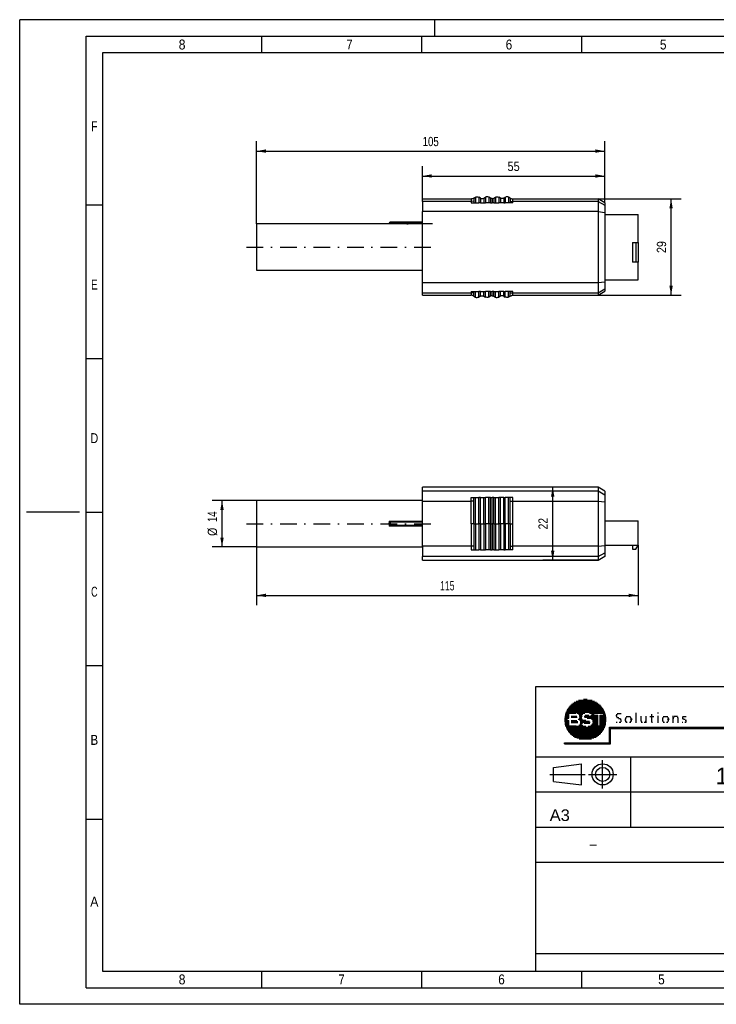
# Paper-space layout 'Blatt-1' of a CAD drawing. Header units: millimetres. Extents: x 0 to 420, y 0 to 297.
# Tile 1 of 2: x 0 to 210, y 0 to 297. Entities that reach past the tile are written whole.
import ezdxf
from ezdxf.enums import TextEntityAlignment as Align

# ---------------------------------------------------------------- set-up
doc = ezdxf.new("R2010")
doc.units = ezdxf.units.MM
doc.linetypes.add('DIVIDE', pattern=[10, 5, -2.5, 0, -2.5])
doc.layers.add('LAYER0', color=7, linetype='Continuous')
doc.styles.add('VERO0-osifont', font='osifont-2014-11-14.ttf')
doc.styles.add('VERO1-TXT', font='txt')
doc.dimstyles.new('Vero Software', dxfattribs={"dimtxt": 2.8, "dimasz": 2.835641, "dimexe": 1.25, "dimexo": 3, "dimgap": 1.5, "dimtad": 1, "dimdsep": 46, "dimtxsty": 'VERO0-osifont', "dimblk1": 'ArrowheadClosed', "dimblk2": 'ArrowheadClosed', "dimsah": 1, "dimcen": 0, "dimclrt": 7, "dimaunit": 1, "dimadec": 3, "dimazin": 2, "dimtfac": 0.8, "dimtdec": 3, "dimtmove": 0, "dimatfit": 3, "dimfxl": 1, "dimtolj": 1, "dimarcsym": 0})

# ---------------------------------------------------------------- blocks, each defined once
blk = doc.blocks.new('ArrowheadClosed')
at = {"color": 0}
blk.add_solid([(0, 0), (-1, 0.18), (-1, -0.18)], dxfattribs=at)
blk = doc.blocks.new('*D18')
at = {"layer": 'LAYER0', "color": 56, "linetype": 'Continuous'}
for p, q in [((174.39, 155.98), (157.68, 155.98)), ((160.68, 133.97), (160.68, 155.98)), ((174.4, 133.97), (157.68, 133.97))]:
    blk.add_line(p, q, dxfattribs=at)
at = {"layer": 'LAYER0', "color": 56, "linetype": 'Continuous', "xscale": 2.83564090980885, "yscale": 2.83564090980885, "zscale": 2.83564090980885, "rotation": 90}
blk.add_blockref('ArrowheadClosed', (160.68, 155.98), dxfattribs=at)
at = {"layer": 'LAYER0', "color": 56, "linetype": 'Continuous', "extrusion": (0, 0, -1), "xscale": 2.83564090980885, "yscale": 2.83564090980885, "zscale": 2.83564090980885, "rotation": 270}
blk.add_blockref('ArrowheadClosed', (-160.68, 133.97), dxfattribs=at)
at = {"layer": 'LAYER0', "color": 7, "linetype": 'Continuous', "style": 'VERO0-osifont', "width": 0.980352}
blk.add_text('22', height=2.8, rotation=90, dxfattribs=at).set_placement((159.18, 143.24), (159.18, 146.71), align=Align.FIT)
blk = doc.blocks.new('*D19')
at = {"layer": 'LAYER0', "color": 56, "linetype": 'Continuous'}
for p, q in [((71.4, 137.97), (71.4, 120.35)), ((186.4, 138.52), (186.4, 120.35)), ((71.4, 123.35), (186.4, 123.35))]:
    blk.add_line(p, q, dxfattribs=at)
at = {"layer": 'LAYER0', "color": 56, "linetype": 'Continuous', "extrusion": (0, 0, -1), "xscale": 2.83564090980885, "yscale": 2.83564090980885, "zscale": 2.83564090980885}
blk.add_blockref('ArrowheadClosed', (-71.4, 123.35), dxfattribs=at)
at = {"layer": 'LAYER0', "color": 56, "linetype": 'Continuous', "xscale": 2.83564090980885, "yscale": 2.83564090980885, "zscale": 2.83564090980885}
blk.add_blockref('ArrowheadClosed', (186.4, 123.35), dxfattribs=at)
at = {"layer": 'LAYER0', "color": 7, "linetype": 'Continuous', "style": 'VERO0-osifont', "width": 0.979099}
blk.add_text('115', height=2.8, dxfattribs=at).set_placement((126.71, 124.85), (131.09, 124.85), align=Align.FIT)
blk = doc.blocks.new('*D20')
at = {"layer": 'LAYER0', "color": 56, "linetype": 'Continuous'}
for p, q in [((71.4, 235.41), (71.4, 260.36)), ((176.4, 241.76), (176.4, 260.36)), ((71.4, 257.36), (176.4, 257.36))]:
    blk.add_line(p, q, dxfattribs=at)
at = {"layer": 'LAYER0', "color": 56, "linetype": 'Continuous', "extrusion": (0, 0, -1), "xscale": 2.83564090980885, "yscale": 2.83564090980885, "zscale": 2.83564090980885}
blk.add_blockref('ArrowheadClosed', (-71.4, 257.36), dxfattribs=at)
at = {"layer": 'LAYER0', "color": 56, "linetype": 'Continuous', "xscale": 2.83564090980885, "yscale": 2.83564090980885, "zscale": 2.83564090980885}
blk.add_blockref('ArrowheadClosed', (176.4, 257.36), dxfattribs=at)
at = {"layer": 'LAYER0', "color": 7, "linetype": 'Continuous', "style": 'VERO0-osifont', "width": 0.977987}
blk.add_text('105', height=2.8, dxfattribs=at).set_placement((121.47, 258.86), (126.33, 258.86), align=Align.FIT)
blk = doc.blocks.new('*D21')
at = {"layer": 'LAYER0', "color": 56, "linetype": 'Continuous'}
for p, q in [((121.4, 242.91), (121.4, 252.85)), ((176.4, 241.76), (176.4, 252.85)), ((121.4, 249.85), (176.4, 249.85))]:
    blk.add_line(p, q, dxfattribs=at)
at = {"layer": 'LAYER0', "color": 56, "linetype": 'Continuous', "extrusion": (0, 0, -1), "xscale": 2.83564090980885, "yscale": 2.83564090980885, "zscale": 2.83564090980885}
blk.add_blockref('ArrowheadClosed', (-121.4, 249.85), dxfattribs=at)
at = {"layer": 'LAYER0', "color": 56, "linetype": 'Continuous', "xscale": 2.83564090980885, "yscale": 2.83564090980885, "zscale": 2.83564090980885}
blk.add_blockref('ArrowheadClosed', (176.4, 249.85), dxfattribs=at)
at = {"layer": 'LAYER0', "color": 7, "linetype": 'Continuous', "style": 'VERO0-osifont', "width": 0.976716}
blk.add_text('55', height=2.8, dxfattribs=at).set_placement((147.06, 251.35), (150.74, 251.35), align=Align.FIT)
blk = doc.blocks.new('*D22')
at = {"layer": 'LAYER0', "color": 56, "linetype": 'Continuous'}
for p, q in [((71.4, 151.97), (57.99, 151.97)), ((60.99, 137.97), (60.99, 151.97)), ((71.4, 137.97), (57.99, 137.97))]:
    blk.add_line(p, q, dxfattribs=at)
at = {"layer": 'LAYER0', "color": 56, "linetype": 'Continuous', "xscale": 2.83564090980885, "yscale": 2.83564090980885, "zscale": 2.83564090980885, "rotation": 90}
blk.add_blockref('ArrowheadClosed', (60.99, 151.97), dxfattribs=at)
at = {"layer": 'LAYER0', "color": 56, "linetype": 'Continuous', "extrusion": (0, 0, -1), "xscale": 2.83564090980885, "yscale": 2.83564090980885, "zscale": 2.83564090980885, "rotation": 270}
blk.add_blockref('ArrowheadClosed', (-60.99, 137.97), dxfattribs=at)
at = {"layer": 'LAYER0', "color": 7, "linetype": 'Continuous', "style": 'VERO0-osifont'}
for s, width, p, p2 in [('14', 0.978046, (59.49, 145.48), (59.49, 148.66)), ('%%c', 0.78786, (59.49, 141.29), (59.49, 143.77))]:
    blk.add_text(s, height=2.8, rotation=90, dxfattribs=dict(at, width=width)).set_placement(p, p2, align=Align.FIT)
blk = doc.blocks.new('*D23')
at = {"layer": 'LAYER0', "color": 56, "linetype": 'Continuous'}
for p, q in [((174.4, 242.92), (199.37, 242.92)), ((196.37, 213.91), (196.37, 242.92)), ((174.4, 213.91), (199.37, 213.91))]:
    blk.add_line(p, q, dxfattribs=at)
at = {"layer": 'LAYER0', "color": 56, "linetype": 'Continuous', "xscale": 2.83564090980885, "yscale": 2.83564090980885, "zscale": 2.83564090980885, "rotation": 89.99999236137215}
blk.add_blockref('ArrowheadClosed', (196.37, 242.92), dxfattribs=at)
at = {"layer": 'LAYER0', "color": 56, "linetype": 'Continuous', "extrusion": (0, 0, -1), "xscale": 2.83564090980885, "yscale": 2.83564090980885, "zscale": 2.83564090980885, "rotation": 270.0000076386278}
blk.add_blockref('ArrowheadClosed', (-196.37, 213.91), dxfattribs=at)
at = {"layer": 'LAYER0', "color": 7, "linetype": 'Continuous', "style": 'VERO0-osifont', "width": 0.980556}
blk.add_text('29', height=2.8, rotation=90, dxfattribs=at).set_placement((194.87, 226.61), (194.87, 230.22), align=Align.FIT)
blk = doc.blocks.new('Entity set 0')
at = {"layer": 'LAYER0', "color": 252, "linetype": 'Continuous'}
for p, q in [((0, 0), (0, 297)), ((420, 297), (0, 297)), ((125, 297), (125, 292)), ((20, 292), (415, 292)), ((20, 5), (20, 292)), ((72.92, 292), (72.92, 287)), ((121.14, 292), (121.14, 287)), ((169.36, 292), (169.36, 287)), ((20, 241.13), (25, 241.13)), ((20, 194.82), (25, 194.82)), ((18, 148.5), (2, 148.5)), ((20, 148.5), (25, 148.5)), ((20, 102.18), (25, 102.18)), ((20, 55.87), (25, 55.87)), ((72.92, 10), (72.92, 5)), ((121.14, 10), (121.14, 5)), ((169.36, 10), (169.36, 5)), ((20, 5), (415, 5)), ((420, 0), (0, 0))]:
    blk.add_line(p, q, dxfattribs=at)
at = {"layer": 'LAYER0', "color": 4, "linetype": 'Continuous'}
for p, q in [((25, 287), (25, 10)), ((410, 287), (25, 287)), ((25, 10), (410, 10))]:
    blk.add_line(p, q, dxfattribs=at)
at = {"layer": 'LAYER0', "color": 7, "linetype": 'Continuous', "style": 'VERO0-osifont'}
for s, width, p, p2 in [('6', 0.975837, (146.51, 288.01), (148.48, 288.01)), ('8', 0.977037, (47.93, 288.01), (49.98, 288.01)), ('7', 0.977877, (98.47, 288.01), (100.37, 288.01)), ('5', 0.976716, (193.01, 288.01), (194.98, 288.01)), ('F', 0.980822, (21.52, 263.34), (23.48, 263.34)), ('E', 0.980822, (21.52, 215.59), (23.48, 215.59)), ('D', 0.979347, (21.33, 169.28), (23.67, 169.28)), ('C', 0.979347, (21.52, 122.96), (23.48, 122.96)), ('B', 0.977133, (21.34, 78.25), (23.66, 78.25)), ('A', 0.980459, (21.27, 29.48), (23.73, 29.48)), ('8', 0.977037, (47.93, 6.01), (49.98, 6.01)), ('7', 0.977877, (96.08, 6.01), (97.98, 6.01)), ('6', 0.975837, (144.26, 6.01), (146.23, 6.01)), ('5', 0.976716, (192.48, 6.01), (194.45, 6.01))]:
    blk.add_text(s, height=3, dxfattribs=dict(at, width=width)).set_placement(p, p2, align=Align.FIT)
blk = doc.blocks.new('Entity set 1')
at = {"layer": 'LAYER0', "color": 136, "linetype": 'Continuous'}
for p, q in [((155.6, 95.86), (410, 95.86)), ((155.6, 10), (155.6, 95.86)), ((155.6, 95.86), (410, 95.86)), ((232.98, 15.3), (232.98, 95.86)), ((243.58, 85.26), (243.58, 95.86)), ((249.94, 85.26), (249.94, 95.86)), ((271.14, 85.26), (271.14, 95.86)), ((319.9, 85.26), (319.9, 95.86)), ((347.46, 85.26), (347.46, 95.86)), ((232.98, 90.56), (410, 90.56)), ((383.5, 85.26), (383.5, 90.56)), ((232.98, 85.26), (410, 85.26)), ((322.02, 53.46), (322.02, 85.26)), ((155.6, 74.66), (322.02, 74.66)), ((184.22, 53.46), (184.22, 74.66)), ((160.9, 71.48), (169.38, 72.54)), ((160.9, 67.24), (160.9, 71.48)), ((169.38, 66.18), (169.38, 72.54)), ((175.74, 65.12), (175.74, 73.6)), ((159.84, 69.36), (170.44, 69.36)), ((171.5, 69.36), (179.98, 69.36)), ((232.98, 69.36), (322.02, 69.36)), ((160.9, 67.24), (169.38, 66.18)), ((155.6, 64.06), (410, 64.06)), ((232.98, 58.76), (322.02, 58.76)), ((155.6, 53.46), (410, 53.46)), ((155.6, 42.86), (232.98, 42.86)), ((232.98, 33.85), (410, 33.85)), ((345.34, 15.3), (345.34, 33.85)), ((367.6, 15.3), (367.6, 33.85)), ((389.86, 15.3), (389.86, 33.85)), ((232.98, 24.58), (345.34, 24.58)), ((155.6, 15.3), (410, 15.3))]:
    blk.add_line(p, q, dxfattribs=at)
at = {"layer": 'LAYER0', "color": 4, "linetype": 'Continuous'}
for p, q in [((165.3, 89.33), (175.75, 89.33)), ((165.54, 89.63), (175.52, 89.63)), ((165.78, 89.93), (175.28, 89.93)), ((166.02, 90.23), (175.05, 90.23)), ((166.37, 90.53), (174.68, 90.53)), ((166.78, 90.83), (174.28, 90.83)), ((167.18, 91.13), (173.89, 91.13)), ((167.74, 91.43), (173.3, 91.43)), ((168.5, 91.73), (172.57, 91.73)), ((169.97, 92.03), (171.11, 92.03)), ((164.25, 86.33), (165.52, 86.33)), ((164.3, 86.63), (165.52, 86.63)), ((164.34, 86.93), (165.52, 86.93)), ((164.39, 87.23), (165.52, 87.23)), ((164.43, 87.53), (165.52, 87.53)), ((164.55, 87.83), (165.52, 87.83)), ((164.68, 88.13), (176.38, 88.13)), ((164.81, 88.43), (176.25, 88.43)), ((164.94, 88.73), (176.12, 88.73)), ((165.05, 86.32), (165.52, 86.32)), ((165.05, 86.01), (165.05, 86.32)), ((165.07, 89.03), (175.98, 89.03)), ((165.52, 86.32), (165.52, 87.87)), ((165.52, 87.87), (167.63, 87.87)), ((166.25, 86.92), (168, 86.92)), ((166.25, 86.62), (168.01, 86.62)), ((167.92, 87.83), (170.34, 87.83)), ((168.49, 87.53), (169.8, 87.53)), ((168.61, 86.33), (169.49, 86.33)), ((168.69, 87.23), (169.54, 87.23)), ((168.74, 86.63), (169.43, 86.63)), ((168.75, 86.93), (169.44, 86.93)), ((168.76, 86.83), (168.76, 86.75)), ((168.76, 86.75), (169.42, 86.75)), ((168.76, 86.74), (169.42, 86.74)), ((169.42, 86.78), (169.42, 86.75)), ((170.21, 86.93), (172.03, 86.93)), ((170.28, 86.63), (174.25, 86.63)), ((170.48, 87.23), (171.57, 87.23)), ((171.09, 86.33), (174.25, 86.33)), ((171.81, 87.83), (173.1, 87.83)), ((172.09, 86.88), (172.48, 87.22)), ((172.15, 86.93), (174.25, 86.93)), ((172.41, 87.53), (173.1, 87.53)), ((172.48, 87.22), (173.1, 87.22)), ((172.49, 87.23), (172.63, 87.35)), ((172.49, 87.23), (173.1, 87.23)), ((172.49, 87.23), (173.1, 87.23)), ((173.1, 87.87), (176.14, 87.87)), ((173.1, 87.23), (173.1, 87.87)), ((173.1, 87.19), (173.1, 87.22)), ((173.1, 87.19), (174.25, 87.19)), ((174.25, 83.99), (174.25, 87.19)), ((174.98, 87.19), (176.14, 87.19)), ((174.98, 83.99), (174.98, 87.19)), ((174.98, 86.93), (176.71, 86.93)), ((174.98, 86.63), (176.75, 86.63)), ((174.98, 86.33), (176.79, 86.33)), ((176.14, 87.19), (176.14, 87.87)), ((176.14, 87.83), (176.5, 87.83)), ((176.14, 87.53), (176.63, 87.53)), ((176.14, 87.23), (176.67, 87.23)), ((164.21, 86.03), (165.05, 86.03)), ((164.21, 86.01), (165.05, 86.01)), ((164.21, 86), (165.05, 86)), ((164.24, 85.73), (165.05, 85.73)), ((164.28, 85.43), (165.52, 85.43)), ((164.31, 85.13), (165.52, 85.13)), ((164.35, 84.83), (165.52, 84.83)), ((164.38, 84.53), (165.52, 84.53)), ((164.47, 84.23), (165.52, 84.23)), ((164.59, 83.93), (170.64, 83.93)), ((164.71, 83.63), (176.35, 83.63)), ((164.83, 83.33), (176.21, 83.33)), ((165.05, 85.64), (165.05, 86)), ((165.05, 85.64), (165.52, 85.64)), ((165.52, 83.99), (165.52, 85.64)), ((165.52, 83.99), (167.77, 83.99)), ((166.25, 85.57), (167.99, 85.57)), ((166.25, 85.27), (168.24, 85.27)), ((166.25, 84.97), (168.22, 84.97)), ((168.34, 86.03), (169.67, 86.03)), ((168.56, 84.23), (169.79, 84.23)), ((168.77, 85.73), (170.65, 85.73)), ((168.83, 84.53), (169.4, 84.53)), ((168.94, 85.43), (171.78, 85.43)), ((168.95, 84.83), (169.54, 84.83)), ((168.98, 85.13), (171.96, 85.13)), ((169.3, 84.62), (169.86, 85.11)), ((170.2, 84.83), (171.83, 84.83)), ((171.37, 83.93), (176.48, 83.93)), ((172.17, 84.23), (174.25, 84.23)), ((172.36, 86.03), (174.25, 86.03)), ((172.5, 84.53), (174.25, 84.53)), ((172.64, 85.73), (174.25, 85.73)), ((172.67, 84.83), (174.25, 84.83)), ((172.72, 85.43), (174.25, 85.43)), ((172.73, 85.13), (174.25, 85.13)), ((174.25, 83.99), (174.98, 83.99)), ((174.98, 86.03), (176.83, 86.03)), ((174.98, 85.73), (176.83, 85.73)), ((174.98, 85.43), (176.79, 85.43)), ((174.98, 85.13), (176.74, 85.13)), ((174.98, 84.83), (176.7, 84.83)), ((174.98, 84.53), (176.66, 84.53)), ((174.98, 84.23), (176.61, 84.23)), ((177.77, 83.55), (219.52, 83.55)), ((177.77, 78.84), (177.77, 83.55)), ((177.77, 83.32), (221.53, 83.32)), ((178.09, 83.23), (219.52, 83.23)), ((178.09, 78.52), (178.09, 83.23)), ((219.52, 84.61), (221.64, 83.39)), ((219.52, 83.55), (219.52, 84.61)), ((219.52, 84.52), (219.68, 84.52)), ((219.52, 84.22), (220.2, 84.22)), ((219.52, 83.92), (220.72, 83.92)), ((219.52, 83.62), (221.23, 83.62)), ((219.52, 82.16), (221.64, 83.39)), ((219.52, 82.16), (219.52, 83.23)), ((164.96, 83.03), (176.08, 83.03)), ((165.14, 82.73), (175.94, 82.73)), ((165.37, 82.43), (175.7, 82.43)), ((165.59, 82.13), (175.46, 82.13)), ((165.82, 81.83), (175.22, 81.83)), ((166.09, 81.53), (174.98, 81.53)), ((166.48, 81.23), (174.59, 81.23)), ((166.87, 80.93), (174.18, 80.93)), ((167.26, 80.63), (173.77, 80.63)), ((167.94, 80.33), (173.13, 80.33)), ((177.77, 83.02), (178.09, 83.02)), ((177.77, 82.72), (178.09, 82.72)), ((177.77, 82.42), (178.09, 82.42)), ((177.77, 82.12), (178.09, 82.12)), ((177.77, 81.82), (178.09, 81.82)), ((177.77, 81.52), (178.09, 81.52)), ((177.77, 81.22), (178.09, 81.22)), ((177.77, 80.92), (178.09, 80.92)), ((177.77, 80.62), (178.09, 80.62)), ((177.77, 80.32), (178.09, 80.32)), ((219.52, 83.02), (221.01, 83.02)), ((219.52, 82.72), (220.49, 82.72)), ((219.52, 82.42), (219.97, 82.42)), ((164.2, 78.84), (177.77, 78.84)), ((164.2, 78.52), (164.2, 78.84)), ((164.2, 78.82), (178.09, 78.82)), ((164.2, 78.52), (178.09, 78.52)), ((168.65, 80.03), (172.37, 80.03)), ((177.77, 80.02), (178.09, 80.02)), ((177.77, 79.72), (178.09, 79.72)), ((177.77, 79.42), (178.09, 79.42)), ((177.77, 79.12), (178.09, 79.12))]:
    blk.add_line(p, q, dxfattribs=at)
at = {"layer": 'LAYER0', "color": 9, "linetype": 'Continuous'}
for p, q in [((179.76, 87.16), (180.06, 87.16)), ((179.81, 86.86), (180.16, 86.86)), ((179.84, 87.46), (180.18, 87.46)), ((180.05, 86.56), (180.58, 86.56)), ((180.15, 87.76), (181.3, 87.76)), ((180.52, 86.26), (181.09, 86.26)), ((182.49, 86.26), (182.79, 86.26)), ((182.59, 86.56), (182.92, 86.56)), ((182.82, 86.86), (184.14, 86.86)), ((184.04, 86.56), (184.37, 86.56)), ((184.17, 86.26), (184.48, 86.26)), ((185.63, 87.81), (185.9, 87.81)), ((185.63, 87.51), (185.9, 87.51)), ((185.63, 87.21), (185.9, 87.21)), ((185.63, 86.91), (185.9, 86.91)), ((185.63, 86.61), (185.9, 86.61)), ((185.63, 86.31), (185.9, 86.31)), ((187.2, 86.86), (187.47, 86.86)), ((187.2, 86.56), (187.47, 86.56)), ((187.2, 86.26), (187.47, 86.26)), ((188.65, 86.86), (188.92, 86.86)), ((188.65, 86.56), (188.92, 86.56)), ((188.65, 86.26), (188.92, 86.26)), ((189.96, 86.86), (191.17, 86.86)), ((190.39, 87.46), (190.66, 87.46)), ((190.39, 87.16), (190.66, 87.16)), ((190.39, 86.56), (190.66, 86.56)), ((190.39, 86.26), (190.66, 86.26)), ((192.26, 87.92), (192.53, 87.92)), ((192.26, 86.91), (192.53, 86.91)), ((192.26, 86.61), (192.53, 86.61)), ((192.26, 86.31), (192.53, 86.31)), ((193.7, 86.26), (194, 86.26)), ((193.8, 86.56), (194.13, 86.56)), ((194.03, 86.86), (195.35, 86.86)), ((195.25, 86.56), (195.58, 86.56)), ((195.38, 86.26), (195.68, 86.26)), ((196.84, 86.91), (197.09, 86.91)), ((196.84, 86.61), (197.28, 86.61)), ((196.84, 86.31), (197.15, 86.31)), ((197.29, 86.91), (198.32, 86.91)), ((198.2, 86.61), (198.51, 86.61)), ((198.29, 86.31), (198.56, 86.31)), ((199.7, 86.56), (199.97, 86.56)), ((199.75, 86.26), (200.12, 86.26)), ((199.82, 86.86), (200.94, 86.86)), ((179.78, 85.06), (180.12, 85.06)), ((180.73, 85.06), (181.23, 85.06)), ((180.97, 85.96), (181.35, 85.96)), ((181.09, 85.36), (181.4, 85.36)), ((181.14, 85.66), (181.44, 85.66)), ((182.45, 85.96), (182.75, 85.96)), ((182.47, 85.66), (182.77, 85.66)), ((182.56, 85.36), (182.88, 85.36)), ((182.74, 85.06), (183.17, 85.06)), ((183.79, 85.06), (184.22, 85.06)), ((184.08, 85.36), (184.4, 85.36)), ((184.19, 85.66), (184.49, 85.66)), ((184.2, 86.09), (184.5, 86.09)), ((184.2, 86.09), (184.21, 85.97)), ((184.21, 85.92), (184.21, 85.97)), ((184.21, 85.97), (184.51, 85.97)), ((184.21, 85.96), (184.51, 85.96)), ((184.5, 86.09), (184.51, 85.97)), ((184.51, 85.97), (184.51, 85.92)), ((185.63, 86.01), (185.9, 86.01)), ((185.63, 85.71), (185.9, 85.71)), ((185.63, 85.41), (185.9, 85.41)), ((185.63, 85.11), (185.9, 85.11)), ((187.2, 85.96), (187.47, 85.96)), ((187.2, 85.66), (187.47, 85.66)), ((187.22, 85.36), (187.51, 85.36)), ((187.34, 85.06), (187.72, 85.06)), ((188.29, 85.06), (188.59, 85.06)), ((188.56, 85.36), (188.92, 85.36)), ((188.64, 85.66), (188.92, 85.66)), ((188.65, 85.96), (188.92, 85.96)), ((188.68, 85.06), (188.93, 85.06)), ((190.39, 85.96), (190.66, 85.96)), ((190.39, 85.66), (190.66, 85.66)), ((190.39, 85.36), (190.66, 85.36)), ((190.43, 85.06), (190.76, 85.06)), ((192.26, 86.01), (192.53, 86.01)), ((192.26, 85.71), (192.53, 85.71)), ((192.26, 85.41), (192.53, 85.41)), ((192.26, 85.11), (192.53, 85.11)), ((193.66, 85.96), (193.96, 85.96)), ((193.68, 85.66), (193.98, 85.66)), ((193.77, 85.36), (194.08, 85.36)), ((193.95, 85.06), (194.38, 85.06)), ((195, 85.06), (195.42, 85.06)), ((195.29, 85.36), (195.61, 85.36)), ((195.39, 85.66), (195.7, 85.66)), ((195.41, 86.1), (195.71, 86.1)), ((195.41, 86.1), (195.42, 85.99)), ((195.42, 85.92), (195.42, 85.99)), ((195.42, 85.99), (195.72, 85.99)), ((195.42, 85.96), (195.72, 85.96)), ((195.71, 86.1), (195.72, 85.99)), ((195.72, 85.99), (195.72, 85.92)), ((196.84, 86.01), (197.11, 86.01)), ((196.84, 85.71), (197.11, 85.71)), ((196.84, 85.41), (197.11, 85.41)), ((196.84, 85.11), (197.11, 85.11)), ((198.29, 86.01), (198.57, 86.01)), ((198.29, 85.71), (198.57, 85.71)), ((198.29, 85.41), (198.57, 85.41)), ((198.29, 85.11), (198.57, 85.11)), ((199.68, 85.06), (199.87, 85.06)), ((200.09, 85.96), (200.66, 85.96)), ((200.55, 85.06), (200.96, 85.06)), ((200.62, 85.66), (201.01, 85.66)), ((200.75, 85.36), (201.05, 85.36))]:
    blk.add_line(p, q, dxfattribs=at)
at = {"layer": 'LAYER0', "color": 7, "linetype": 'Continuous'}
for radius in [3.18, 2.12]:
    blk.add_circle((175.74, 69.36), radius, dxfattribs=at)
at = {"layer": 'LAYER0', "color": 7, "linetype": 'Continuous', "style": 'VERO1-TXT'}
for s, height, width, p, p2 in [('1:1', 5, 0.968762, (209.81, 66.4), (219.26, 66.4)), ('Oberflaechenschutz', 2.5, 0.685911, (234.98, 70.71), (259.64, 70.71)), ('-', 2.5, 0.6561, (277.96, 70.82), (279.68, 70.82)), ('Gewicht', 2.5, 0.618057, (234.27, 65.96), (242.8, 65.96)), ('-', 2.5, 0.6561, (277.96, 65.52), (279.68, 65.52)), ('Bemerkung', 2.5, 0.642143, (234.35, 60.19), (247.35, 60.19)), ('-', 2.5, 0.6561, (277.96, 60.22), (279.68, 60.22)), ('A3', 3.5, 1.040486, (159.78, 55.29), (165.85, 55.29)), ('-', 2.5, 0.6561, (277.96, 54.92), (279.68, 54.92)), ('-', 3, 0.932028, (328.24, 54.8), (331.17, 54.8)), ('KLC2....  mit Stecker', 5, 0.839158, (247.03, 45.67), (316.36, 45.67)), ('-', 3, 0.932028, (171.4, 46.82), (174.32, 46.82)), ('Sach-Nr.:LI', 2.5, 0.600164, (234.26, 26.02), (246.98, 26.02)), ('-', 5, 0.932028, (259.51, 26.05), (264.4, 26.05)), ('Aend.-Index', 2.5, 0.569737, (349.65, 26.55), (362.4, 26.55)), ('Status:', 2.5, 0.556421, (372.04, 26.55), (379, 26.55)), ('Blatt:', 2.5, 0.543358, (393.31, 26.55), (398.36, 26.55)), ('Sach-Nr.:RE', 2.5, 0.601086, (234.26, 16.75), (248.21, 16.75)), ('-', 5, 0.932028, (259.51, 16.78), (264.4, 16.78)), ('Vervielfaeltigung ohne vorherige schriftliche Zustimmung der Fa.BST Solutions', 2.5, 0.650044, (286.06, 11.89), (384.49, 11.89)), (' GmbH verboten', 2.5, 0.591369, (383.99, 11.99), (402.58, 11.99))]:
    blk.add_text(s, height=height, dxfattribs=dict(at, width=width)).set_placement(p, p2, align=Align.FIT)
blk = doc.blocks.new('View  0')
at = {"layer": 'LAYER0', "color": 4, "linetype": 'Continuous'}
for p, q in [((174.41, 155.98), (121.4, 155.98)), ((121.4, 154.84), (121.4, 155.98)), ((121.4, 151.78), (121.4, 154.84)), ((176.41, 154.82), (174.39, 155.98)), ((174.4, 155.98), (174.4, 154.84)), ((174.4, 154.84), (174.4, 151.78)), ((176.4, 154.82), (176.4, 153.71)), ((71.4, 151.97), (71.4, 137.97)), ((121.4, 151.97), (71.4, 151.97)), ((121.4, 138.16), (121.4, 151.78)), ((137.4, 144.97), (137.4, 152.83)), ((138.4, 144.97), (138.4, 152.83)), ((138.9, 144.97), (138.9, 152.83)), ((139.9, 144.97), (139.9, 152.83)), ((140.4, 144.97), (140.4, 152.83)), ((141.4, 144.97), (141.4, 152.83)), ((141.9, 144.97), (141.9, 152.83)), ((142.9, 144.97), (142.9, 152.83)), ((143.4, 144.97), (143.4, 152.83)), ((144.4, 144.97), (144.4, 152.83)), ((144.9, 144.97), (144.9, 152.83)), ((145.9, 144.97), (145.9, 152.83)), ((146.4, 144.97), (146.4, 152.83)), ((147.4, 144.97), (147.4, 152.83)), ((174.4, 151.78), (174.4, 138.16)), ((176.4, 153.71), (176.4, 151.54)), ((176.4, 151.54), (176.4, 138.41)), ((111.4, 145.7), (111.4, 145.19)), ((176.4, 145.82), (186.4, 145.82)), ((186.4, 138.52), (186.4, 145.82)), ((111.4, 145.16), (111.4, 145.19)), ((111.4, 144.78), (111.4, 145.16)), ((111.4, 144.76), (111.4, 144.78)), ((111.4, 144.76), (111.4, 144.25)), ((137.4, 144.97), (137.4, 137.11)), ((138.4, 144.97), (138.4, 137.11)), ((138.9, 144.97), (138.9, 137.11)), ((139.9, 144.97), (139.9, 137.11)), ((140.4, 144.97), (140.4, 137.11)), ((141.4, 144.97), (141.4, 137.11)), ((141.9, 144.97), (141.9, 137.11)), ((142.9, 144.97), (142.9, 137.11)), ((143.4, 144.97), (143.4, 137.11)), ((144.4, 144.97), (144.4, 137.11)), ((144.9, 144.97), (144.9, 137.11)), ((145.9, 144.97), (145.9, 137.11)), ((146.4, 144.97), (146.4, 137.11)), ((147.4, 144.97), (147.4, 137.11)), ((71.4, 137.97), (121.4, 137.97)), ((121.4, 138.16), (121.4, 135.1)), ((174.4, 138.16), (174.4, 135.1)), ((176.4, 138.52), (186.4, 138.52)), ((176.4, 138.41), (176.4, 136.23)), ((184.72, 138.52), (184.72, 137.32)), ((184.72, 137.32), (185.71, 137.32)), ((185.71, 137.32), (186.4, 138.52)), ((121.4, 133.97), (121.4, 135.1)), ((121.4, 133.97), (174.41, 133.97)), ((174.39, 133.97), (176.41, 135.13)), ((174.4, 135.1), (174.4, 133.97)), ((176.4, 136.23), (176.4, 135.12))]:
    blk.add_line(p, q, dxfattribs=at)
at = {"layer": 'LAYER0', "color": 136, "linetype": 'Continuous'}
for p, q in [((121.4, 154.84), (174.4, 154.84)), ((174.4, 154.84), (176.4, 153.71)), ((121.4, 151.78), (136.1, 151.78)), ((136.1, 151.78), (136.1, 152.83)), ((136.1, 152.83), (136.9, 152.83)), ((136.9, 151.79), (136.1, 151.78)), ((136.1, 144.97), (136.1, 151.78)), ((136.9, 151.79), (136.9, 152.83)), ((136.9, 152.83), (137.4, 152.83)), ((136.9, 144.97), (136.9, 151.79)), ((137.4, 152.83), (138.4, 152.83)), ((138.9, 152.83), (138.4, 152.83)), ((138.9, 152.83), (139.9, 152.83)), ((139.9, 152.83), (140.4, 152.83)), ((141.4, 152.83), (140.4, 152.83)), ((141.9, 152.83), (141.4, 152.83)), ((141.9, 152.83), (142.4, 152.83)), ((142.4, 144.97), (142.4, 152.83)), ((142.9, 152.83), (142.4, 152.83)), ((142.9, 152.83), (143.4, 152.83)), ((143.4, 152.83), (144.4, 152.83)), ((144.9, 152.83), (144.4, 152.83)), ((145.9, 152.83), (144.9, 152.83)), ((145.9, 152.83), (146.4, 152.83)), ((147.4, 152.83), (146.4, 152.83)), ((147.9, 152.83), (147.4, 152.83)), ((147.9, 151.79), (147.9, 152.83)), ((148.7, 152.83), (147.9, 152.83)), ((147.9, 144.97), (147.9, 151.79)), ((147.9, 151.79), (148.7, 151.78)), ((148.7, 151.78), (148.7, 152.83)), ((148.7, 144.97), (148.7, 151.78)), ((148.7, 151.78), (174.4, 151.78)), ((174.4, 151.78), (176.4, 151.54)), ((111.4, 145.7), (121.4, 145.7)), ((121.4, 144.25), (111.4, 144.25)), ((111.7, 145.46), (111.7, 145.45)), ((111.7, 145.45), (111.7, 144.5)), ((121.4, 145.45), (111.7, 145.45)), ((111.7, 144.5), (121.4, 144.5)), ((111.7, 144.5), (111.7, 144.49)), ((136.9, 144.97), (136.1, 144.97)), ((136.1, 144.97), (136.1, 138.16)), ((136.9, 144.97), (136.9, 138.15)), ((136.9, 144.97), (137.4, 144.97)), ((137.4, 144.97), (138.4, 144.97)), ((138.9, 144.97), (138.4, 144.97)), ((138.9, 144.97), (139.9, 144.97)), ((139.9, 144.97), (140.4, 144.97)), ((141.4, 144.97), (140.4, 144.97)), ((141.9, 144.97), (141.4, 144.97)), ((141.9, 144.97), (142.4, 144.97)), ((142.4, 144.97), (142.4, 137.11)), ((142.9, 144.97), (142.4, 144.97)), ((142.9, 144.97), (143.4, 144.97)), ((143.4, 144.97), (144.4, 144.97)), ((144.9, 144.97), (144.4, 144.97)), ((145.9, 144.97), (144.9, 144.97)), ((145.9, 144.97), (146.4, 144.97)), ((147.4, 144.97), (146.4, 144.97)), ((147.9, 144.97), (147.4, 144.97)), ((147.9, 144.97), (147.9, 138.15)), ((147.9, 144.97), (148.7, 144.97)), ((148.7, 138.16), (148.7, 144.97)), ((136.1, 138.16), (121.4, 138.16)), ((136.9, 138.15), (136.1, 138.16)), ((136.1, 138.16), (136.1, 137.11)), ((136.1, 137.11), (136.9, 137.11)), ((136.9, 138.15), (136.9, 137.11)), ((136.9, 137.11), (137.4, 137.11)), ((137.4, 137.11), (138.4, 137.11)), ((138.9, 137.11), (138.4, 137.11)), ((138.9, 137.11), (139.9, 137.11)), ((139.9, 137.11), (140.4, 137.11)), ((141.4, 137.11), (140.4, 137.11)), ((141.9, 137.11), (141.4, 137.11)), ((141.9, 137.11), (142.4, 137.11)), ((142.9, 137.11), (142.4, 137.11)), ((142.9, 137.11), (143.4, 137.11)), ((143.4, 137.11), (144.4, 137.11)), ((144.9, 137.11), (144.4, 137.11)), ((145.9, 137.11), (144.9, 137.11)), ((145.9, 137.11), (146.4, 137.11)), ((147.4, 137.11), (146.4, 137.11)), ((147.9, 137.11), (147.4, 137.11)), ((147.9, 138.15), (148.7, 138.16)), ((147.9, 138.15), (147.9, 137.11)), ((148.7, 137.11), (147.9, 137.11)), ((174.4, 138.16), (148.7, 138.16)), ((148.7, 137.11), (148.7, 138.16)), ((174.4, 138.16), (176.4, 138.41)), ((174.4, 135.1), (121.4, 135.1)), ((174.4, 135.1), (176.4, 136.23))]:
    blk.add_line(p, q, dxfattribs=at)
at = {"layer": 'LAYER0', "color": 100, "linetype": 'DIVIDE'}
blk.add_line((68.4, 144.97), (124.4, 144.97), dxfattribs=at)
at = {"layer": 'LAYER0', "color": 136, "linetype": 'Continuous', "flags": 128}
for points in [[(111.4, 145.7), (111.4, 145.7), (111.45, 145.66), (111.5, 145.63), (111.55, 145.6), (111.57, 145.58), (111.6, 145.56), (111.63, 145.54), (111.65, 145.52), (111.66, 145.51), (111.67, 145.5), (111.68, 145.5), (111.68, 145.49), (111.69, 145.48), (111.69, 145.48), (111.7, 145.47), (111.7, 145.47), (111.7, 145.47), (111.7, 145.46), (111.7, 145.46)], [(111.4, 145.16), (111.4, 145.21), (111.42, 145.26), (111.44, 145.3), (111.47, 145.34), (111.51, 145.38), (111.55, 145.41), (111.6, 145.43), (111.65, 145.44), (111.7, 145.45)], [(111.4, 144.78), (111.4, 144.73), (111.42, 144.69), (111.44, 144.64), (111.47, 144.6), (111.51, 144.57), (111.55, 144.54), (111.6, 144.52), (111.65, 144.5), (111.7, 144.5)], [(111.7, 144.49), (111.7, 144.49), (111.7, 144.48), (111.7, 144.48), (111.7, 144.47), (111.69, 144.47), (111.69, 144.47), (111.69, 144.46), (111.68, 144.45), (111.67, 144.44), (111.66, 144.43), (111.65, 144.42), (111.63, 144.41), (111.6, 144.39), (111.58, 144.37), (111.54, 144.35), (111.51, 144.32), (111.46, 144.29), (111.4, 144.25), (111.4, 144.25)], [(111.45, 144.61), (111.48, 144.57), (111.52, 144.54), (111.57, 144.51), (111.61, 144.5), (111.67, 144.49), (111.7, 144.49)], [(111.7, 145.46), (111.65, 145.46), (111.6, 145.44), (111.55, 145.42), (111.51, 145.4), (111.47, 145.36)]]:
    blk.add_lwpolyline(points, dxfattribs=at)
at = {"layer": 'LAYER0', "color": 4, "linetype": 'Continuous', "flags": 128}
for points in [[(111.47, 145.36), (111.44, 145.33), (111.42, 145.28), (111.4, 145.24), (111.4, 145.19)], [(111.4, 144.76), (111.4, 144.71), (111.42, 144.66), (111.44, 144.62), (111.45, 144.61)]]:
    blk.add_lwpolyline(points, dxfattribs=at)
blk = doc.blocks.new('View  2')
at = {"layer": 'LAYER0', "color": 4, "linetype": 'Continuous'}
for p, q in [((136.1, 242.91), (121.4, 242.91)), ((121.4, 242.18), (121.4, 242.91)), ((121.4, 242.18), (121.4, 239.11)), ((136.9, 243.2), (137.4, 243.49)), ((137.4, 243.49), (137.4, 241.79)), ((138.4, 243.49), (138.4, 241.79)), ((138.9, 243.2), (138.4, 243.49)), ((138.9, 243.2), (138.9, 241.79)), ((139.9, 243.2), (140.4, 243.49)), ((139.9, 243.2), (139.9, 241.79)), ((140.4, 243.49), (140.4, 241.79)), ((141.4, 243.49), (141.4, 241.79)), ((141.9, 243.2), (141.4, 243.49)), ((141.9, 243.2), (141.9, 241.79)), ((142.9, 243.2), (143.4, 243.49)), ((142.9, 243.2), (142.9, 241.79)), ((143.4, 243.49), (143.4, 241.79)), ((144.4, 243.49), (144.4, 241.79)), ((144.9, 243.2), (144.4, 243.49)), ((144.9, 243.2), (144.9, 241.79)), ((145.9, 243.2), (146.4, 243.49)), ((145.9, 243.2), (145.9, 241.79)), ((146.4, 243.49), (146.4, 241.79)), ((147.4, 243.49), (147.4, 241.79)), ((147.9, 243.2), (147.4, 243.49)), ((174.4, 242.91), (148.7, 242.91)), ((176.4, 241.76), (174.4, 242.92)), ((174.4, 242.91), (174.4, 242.18)), ((174.4, 242.18), (174.4, 239.11)), ((176.4, 241.76), (176.4, 241.05)), ((176.4, 241.05), (176.4, 238.87)), ((121.4, 217.72), (121.4, 239.11)), ((174.4, 239.11), (174.4, 217.72)), ((176.4, 238.87), (176.4, 217.96)), ((176.4, 238.26), (186.4, 238.26)), ((186.4, 229.81), (186.4, 238.26)), ((111.4, 235.41), (71.4, 235.41)), ((71.4, 235.41), (71.4, 221.41)), ((111.4, 235.48), (111.4, 235.61)), ((111.4, 235.41), (111.4, 235.48)), ((111.4, 235.41), (111.4, 235.38)), ((121.4, 235.91), (111.7, 235.91)), ((184.72, 229.81), (185.71, 229.81)), ((184.72, 229.81), (184.72, 223.81)), ((185.71, 229.81), (185.71, 223.81)), ((185.71, 229.81), (186.4, 229.81)), ((186.4, 229.81), (186.4, 223.81)), ((185.71, 223.81), (184.72, 223.81)), ((186.4, 223.81), (185.71, 223.81)), ((186.4, 218.56), (186.4, 223.81)), ((71.4, 221.41), (121.4, 221.41)), ((121.4, 214.65), (121.4, 217.72)), ((174.4, 217.72), (174.4, 214.65)), ((176.4, 218.56), (186.4, 218.56)), ((176.4, 217.96), (176.4, 215.78)), ((121.4, 213.91), (121.4, 214.65)), ((121.4, 213.91), (136.1, 213.91)), ((137.4, 213.34), (137.4, 215.04)), ((138.4, 213.34), (138.4, 215.04)), ((138.9, 213.63), (138.9, 215.04)), ((139.9, 213.63), (139.9, 215.04)), ((140.4, 213.34), (140.4, 215.04)), ((141.4, 213.34), (141.4, 215.04)), ((141.9, 213.63), (141.9, 215.04)), ((142.9, 213.63), (142.9, 215.04)), ((143.4, 213.34), (143.4, 215.04)), ((144.4, 213.34), (144.4, 215.04)), ((144.9, 213.63), (144.9, 215.04)), ((145.9, 213.63), (145.9, 215.04)), ((146.4, 213.34), (146.4, 215.04)), ((147.4, 213.34), (147.4, 215.04)), ((148.7, 213.91), (174.4, 213.91)), ((174.4, 213.91), (176.4, 215.07)), ((174.4, 214.65), (174.4, 213.91)), ((176.4, 215.78), (176.4, 215.07)), ((136.9, 213.63), (137.4, 213.34)), ((138.9, 213.63), (138.4, 213.34)), ((139.9, 213.63), (140.4, 213.34)), ((141.9, 213.63), (141.4, 213.34)), ((142.9, 213.63), (143.4, 213.34)), ((144.9, 213.63), (144.4, 213.34)), ((145.9, 213.63), (146.4, 213.34)), ((147.9, 213.63), (147.4, 213.34))]:
    blk.add_line(p, q, dxfattribs=at)
at = {"layer": 'LAYER0', "color": 136, "linetype": 'Continuous'}
for p, q in [((136.1, 242.18), (121.4, 242.18)), ((136.1, 242.91), (136.1, 242.18)), ((136.9, 242.22), (136.1, 242.18)), ((136.1, 242.18), (136.1, 241.79)), ((136.1, 241.79), (136.9, 241.79)), ((136.9, 243.2), (136.9, 242.22)), ((136.9, 242.22), (136.9, 241.79)), ((136.9, 241.79), (137.4, 241.79)), ((137.4, 241.79), (138.4, 241.79)), ((138.9, 241.79), (138.4, 241.79)), ((138.9, 241.79), (139.9, 241.79)), ((139.9, 241.79), (140.4, 241.79)), ((141.4, 241.79), (140.4, 241.79)), ((141.9, 241.79), (141.4, 241.79)), ((141.9, 241.79), (142.4, 241.79)), ((142.4, 243.08), (142.4, 241.79)), ((142.9, 241.79), (142.4, 241.79)), ((142.9, 241.79), (143.4, 241.79)), ((143.4, 241.79), (144.4, 241.79)), ((144.9, 241.79), (144.4, 241.79)), ((145.9, 241.79), (144.9, 241.79)), ((145.9, 241.79), (146.4, 241.79)), ((147.4, 241.79), (146.4, 241.79)), ((147.9, 241.79), (147.4, 241.79)), ((147.9, 243.2), (147.9, 242.22)), ((147.9, 242.22), (147.9, 241.79)), ((147.9, 242.22), (148.7, 242.18)), ((148.7, 241.79), (147.9, 241.79)), ((148.7, 242.18), (148.7, 242.91)), ((148.7, 241.79), (148.7, 242.18)), ((174.4, 242.18), (148.7, 242.18)), ((174.4, 242.18), (176.4, 241.05)), ((174.4, 239.11), (121.4, 239.11)), ((174.4, 239.11), (176.4, 238.87)), ((121.4, 235.38), (111.4, 235.38)), ((111.7, 235.91), (111.7, 235.58)), ((111.7, 235.58), (111.7, 235.54)), ((111.7, 235.58), (121.4, 235.58)), ((121.4, 217.72), (174.4, 217.72)), ((174.4, 217.72), (176.4, 217.96)), ((121.4, 214.65), (136.1, 214.65)), ((136.1, 215.04), (136.9, 215.04)), ((136.1, 215.04), (136.1, 214.65)), ((136.9, 214.61), (136.1, 214.65)), ((136.1, 214.65), (136.1, 213.91)), ((136.9, 215.04), (137.4, 215.04)), ((136.9, 214.61), (136.9, 215.04)), ((136.9, 213.63), (136.9, 214.61)), ((137.4, 215.04), (138.4, 215.04)), ((138.9, 215.04), (138.4, 215.04)), ((138.9, 215.04), (139.9, 215.04)), ((139.9, 215.04), (140.4, 215.04)), ((141.4, 215.04), (140.4, 215.04)), ((141.9, 215.04), (141.4, 215.04)), ((141.9, 215.04), (142.4, 215.04)), ((142.9, 215.04), (142.4, 215.04)), ((142.4, 213.75), (142.4, 215.04)), ((142.9, 215.04), (143.4, 215.04)), ((143.4, 215.04), (144.4, 215.04)), ((144.9, 215.04), (144.4, 215.04)), ((145.9, 215.04), (144.9, 215.04)), ((145.9, 215.04), (146.4, 215.04)), ((147.4, 215.04), (146.4, 215.04)), ((147.9, 215.04), (147.4, 215.04)), ((148.7, 215.04), (147.9, 215.04)), ((147.9, 214.61), (147.9, 215.04)), ((147.9, 214.61), (148.7, 214.65)), ((147.9, 213.63), (147.9, 214.61)), ((148.7, 214.65), (148.7, 215.04)), ((148.7, 214.65), (174.4, 214.65)), ((148.7, 213.91), (148.7, 214.65)), ((174.4, 214.65), (176.4, 215.78))]:
    blk.add_line(p, q, dxfattribs=at)
at = {"layer": 'LAYER0', "color": 100, "linetype": 'DIVIDE'}
for p, q in [((124.4, 235.41), (108.7, 235.41)), ((68.4, 228.41), (124.4, 228.41))]:
    blk.add_line(p, q, dxfattribs=at)
at = {"layer": 'LAYER0', "color": 4, "linetype": 'Continuous', "flags": 128}
for points in [[(136.9, 243.2), (136.69, 243.09), (136.47, 242.99), (136.39, 242.96), (136.32, 242.94), (136.25, 242.93), (136.17, 242.92), (136.1, 242.91)], [(147.9, 243.2), (148.11, 243.09), (148.33, 242.99), (148.41, 242.96), (148.48, 242.94), (148.55, 242.93), (148.63, 242.92), (148.7, 242.91)], [(136.9, 213.63), (136.69, 213.74), (136.47, 213.84), (136.39, 213.87), (136.32, 213.89), (136.25, 213.9), (136.17, 213.91), (136.1, 213.91)], [(147.9, 213.63), (148.11, 213.74), (148.33, 213.84), (148.41, 213.87), (148.48, 213.89), (148.55, 213.9), (148.63, 213.91), (148.7, 213.91)]]:
    blk.add_lwpolyline(points, dxfattribs=at)
at = {"layer": 'LAYER0', "color": 136, "linetype": 'Continuous', "flags": 128}
for points in [[(111.4, 235.48), (111.4, 235.5), (111.42, 235.51), (111.44, 235.53), (111.47, 235.54), (111.51, 235.55), (111.55, 235.56), (111.6, 235.57), (111.65, 235.58), (111.7, 235.58)], [(111.7, 235.54), (111.7, 235.54), (111.7, 235.53), (111.7, 235.53), (111.7, 235.52), (111.69, 235.51), (111.69, 235.51), (111.69, 235.5), (111.68, 235.49), (111.67, 235.47), (111.66, 235.46), (111.65, 235.45), (111.63, 235.44), (111.6, 235.43), (111.58, 235.41), (111.54, 235.4), (111.51, 235.39), (111.46, 235.38), (111.4, 235.38), (111.4, 235.38)], [(111.4, 235.41), (111.4, 235.43), (111.42, 235.46), (111.44, 235.48), (111.47, 235.5), (111.51, 235.51), (111.55, 235.52), (111.6, 235.53), (111.65, 235.54), (111.7, 235.54)]]:
    blk.add_lwpolyline(points, dxfattribs=at)
at = {"layer": 'LAYER0', "color": 4, "linetype": 'Continuous', "extrusion": (0, 0, -1)}
for centre, radius, start, end in [((-137.9, 242.59), 1.02, 60.9464, 119.1287), ((-143.9, 242.59), 1.02, 60.9464, 119.1287), ((-142.37, 244.09), 1.01, 268.4921, 298.0919), ((-145.4, 244.1), 1.02, 240.945, 299.1272), ((-139.4, 212.73), 1.02, 60.945, 119.1272), ((-140.9, 214.24), 1.02, 240.9464, 299.1287), ((-142.43, 212.74), 1.01, 88.4921, 118.0919), ((-146.9, 214.24), 1.02, 240.9464, 299.1287)]:
    blk.add_arc(centre, radius, start, end, dxfattribs=at)
at = {"layer": 'LAYER0', "color": 4, "linetype": 'Continuous'}
for centre, radius, start, end in [((140.9, 242.59), 1.02, 60.9464, 119.1287), ((146.9, 242.59), 1.02, 60.9464, 119.1287), ((139.4, 244.1), 1.02, 240.945, 299.1272), ((142.43, 244.09), 1.01, 268.4921, 298.0919), ((111.7, 235.61), 0.3, 90, 180), ((137.9, 214.24), 1.02, 240.9464, 299.1287), ((142.37, 212.74), 1.01, 88.4921, 118.0919), ((143.9, 214.24), 1.02, 240.9464, 299.1287), ((145.4, 212.73), 1.02, 60.945, 119.1272)]:
    blk.add_arc(centre, radius, start, end, dxfattribs=at)

psp = doc.layouts.new('Blatt-1')

# ---------------------------------------------------------------- block references
at = {"layer": 'LAYER0', "color": 4, "linetype": 'Continuous'}
for name in ['Entity set 0', 'View  2', 'View  0', 'Entity set 1']:
    psp.add_blockref(name, (0, 0), dxfattribs=at)

# ---------------------------------------------------------------- dimensions: what is measured, and where the dimension line sits
at = {"layer": 'LAYER0', "color": 56, "linetype": 'Continuous'}
for base, p1, p2, picture, middle in [((112.793, 257.361), (176.4, 241.759), (71.4, 235.414), '*D20', (127.825, 258.861)), ((163.973, 249.851), (121.4, 242.914), (176.4, 241.759), '*D21', (152.244, 251.351)), ((145.635, 123.35), (71.4, 137.973), (186.4, 138.523), '*D19', (132.594, 124.85))]:
    dim = psp.add_linear_dim(base=base, p1=p1, p2=p2, dimstyle='Vero Software', override={"dimasz": 2.835641, "dimdsep": 46, "dimtxsty": 'VERO0-osifont'}, dxfattribs=at)
    dim.commit()
    dim.dimension.update_dxf_attribs({"geometry": picture, "text_midpoint": middle})
for base, p1, p2, angle, override, picture, middle in [((196.367, 222.282), (174.396, 242.916), (174.396, 213.912), 89.99999, {"dimasz": 2.835641, "dimdsep": 46, "dimtxsty": 'VERO0-osifont'}, '*D23', (194.867, 231.718)), ((160.677, 147.379), (174.399, 133.968), (174.394, 155.98), 90, {"dimasz": 2.835641, "dimdec": 0, "dimdsep": 46, "dimtxsty": 'VERO0-osifont'}, '*D18', (159.177, 148.21))]:
    dim = psp.add_linear_dim(base=base, p1=p1, p2=p2, angle=angle, dimstyle='Vero Software', override=override, dxfattribs=at)
    dim.commit()
    dim.dimension.update_dxf_attribs({"geometry": picture, "text_midpoint": middle})
dim = psp.add_linear_dim(base=(60.993, 146.981), p1=(71.4, 137.973), p2=(71.4, 151.973), angle=90, text='⌀ <>', dimstyle='Vero Software', override={"dimasz": 2.835641, "dimdsep": 46, "dimtxsty": 'VERO0-osifont'}, dxfattribs=at)
dim.commit()
dim.dimension.update_dxf_attribs({"geometry": '*D22', "text_midpoint": (59.493, 150.159)})

doc.saveas('drawing.dxf')
